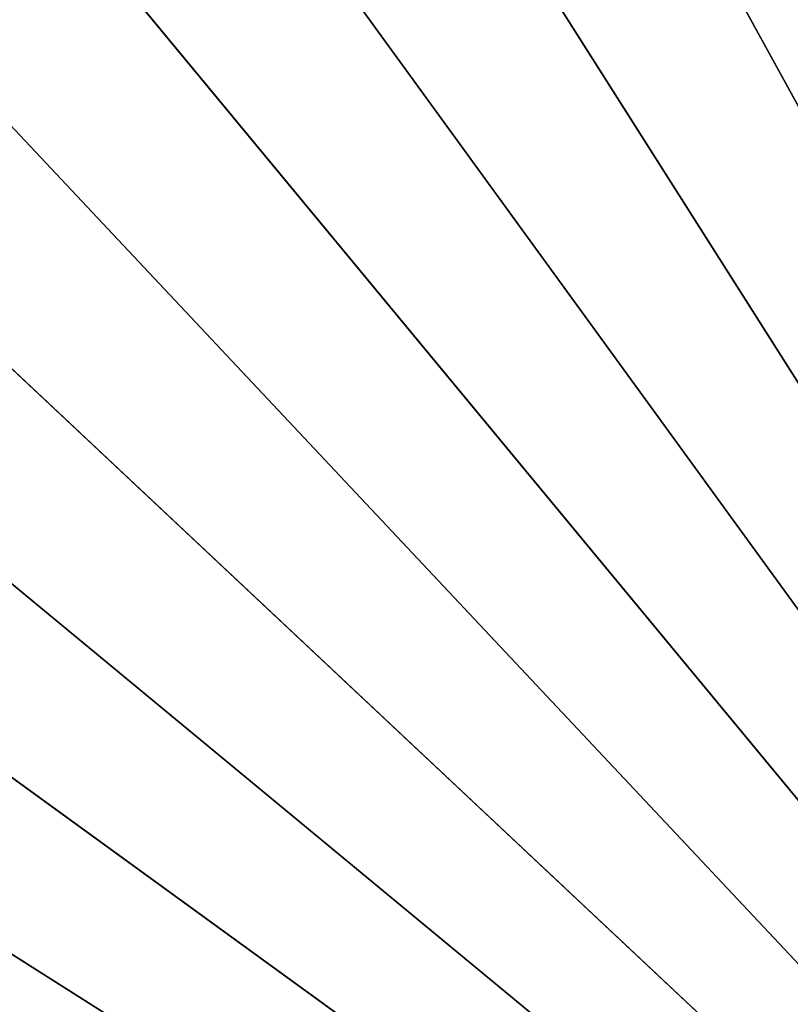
# Model space of a CAD drawing. Header units: millimetres. Extents: x -17.3 to 17.3, y -17.3 to 17.3.
# Tile 242 of 256: x -6.3 to -3.8, y 3.9 to 7.1. Entities that reach past the tile are written whole.
import ezdxf

# ---------------------------------------------------------------- set-up
doc = ezdxf.new("R2010")
doc.units = ezdxf.units.MM
doc.layers.get('0').update_dxf_attribs({"true_color": 0x5890e1})

msp = doc.modelspace()

# ---------------------------------------------------------------- meshes
at = {"color": 206, "true_color": 0x6c0888}
mesh = msp.add_polyface(dxfattribs=at)
corners = [(0, 16.6892, 33.4678), (0, 0, 33.4678), (-1.0479, 16.6563, 33.4678), (0, 0, 33.9833), (0, 16.2671, 33.8989), (-1.0214, 16.235, 33.8989), (-2.0917, 16.5576, 33.4678), (-2.0388, 16.1388, 33.8989), (-3.1272, 16.3936, 33.4678), (-3.0482, 15.979, 33.8989), (-4.1504, 16.1649, 33.4678), (-4.0455, 15.7561, 33.8989), (-5.1573, 15.8724, 33.4678), (-5.0268, 15.4709, 33.8989), (-6.1437, 15.5172, 33.4678), (-5.9883, 15.1248, 33.8989), (-7.1059, 15.1009, 33.4678), (-6.9262, 14.7189, 33.8989), (-8.0401, 14.6249, 33.4678), (-7.8367, 14.255, 33.8989), (-8.9425, 14.0912, 33.4678), (-8.7164, 13.7348, 33.8989), (-9.8097, 13.5019, 33.4678), (-9.5616, 13.1604, 33.8989), (-10.6381, 12.8593, 33.4678), (-10.3691, 12.534, 33.8989), (-11.4246, 12.1659, 33.4678), (-11.1356, 11.8582, 33.8989), (-11.4698, 12.2141, 33.4685), (-12.1659, 11.4246, 33.4678), (-11.8582, 11.1356, 33.8989), (-11.1979, 11.9245, 35.1652), (-11.9245, 11.1979, 35.1652), (-11.0823, 11.8015, 35.209), (-11.8015, 11.0823, 35.209), (-12.5891, 11.8219, 35.7037), (-12.8593, 10.6381, 33.4678), (-12.534, 10.3691, 33.8989), (-13.5019, 9.8097, 33.4678), (-13.1604, 9.5616, 33.8989), (-14.0912, 8.9425, 33.4678), (-13.7348, 8.7164, 33.8989), (-14.6249, 8.0401, 33.4678), (-14.255, 7.8367, 33.8989), (-15.1009, 7.1059, 33.4678), (-14.7189, 6.9262, 33.8989), (-15.5172, 6.1437, 33.4678), (-15.1248, 5.9883, 33.8989), (-15.8724, 5.1573, 33.4678), (-15.4709, 5.0268, 33.8989), (-16.1649, 4.1504, 33.4678), (-15.7561, 4.0455, 33.8989), (-16.3936, 3.1272, 33.4678), (-15.979, 3.0481, 33.8989), (-16.5576, 2.0917, 33.4678), (-16.1388, 2.0388, 33.8989), (-16.6563, 1.0479, 33.4678), (-16.235, 1.0214, 33.8989), (-16.6892, 0, 33.4678), (-16.2671, 0, 33.8989)]
mesh.append_faces([[corners[k] for k in face] for face in [(0, 1, 2), (2, 1, 6), (6, 1, 8), (8, 1, 10), (10, 1, 12), (12, 1, 14), (14, 1, 16), (16, 1, 18), (18, 1, 20), (20, 1, 22), (22, 1, 24), (24, 1, 26), (26, 1, 29), (27, 32, 30), (31, 34, 32), (33, 35, 34), (29, 1, 36), (36, 1, 38), (38, 1, 40), (40, 1, 42), (42, 1, 44), (44, 1, 46), (46, 1, 48), (48, 1, 50), (50, 1, 52), (52, 1, 54), (54, 1, 56), (56, 1, 58)]], dxfattribs={"vtx0": -1, "color": 206})
mesh.append_faces([[corners[k] for k in face] for face in [(3, 4, 5), (3, 5, 7), (3, 7, 9), (3, 9, 11), (3, 11, 13), (3, 13, 15), (3, 15, 17), (3, 17, 19), (3, 19, 21), (3, 21, 23), (3, 23, 25), (3, 25, 27), (28, 26, 29), (3, 27, 30), (27, 31, 32), (31, 33, 34), (3, 30, 37), (3, 37, 39), (3, 39, 41), (3, 41, 43), (3, 43, 45), (3, 45, 47), (3, 47, 49), (3, 49, 51), (3, 51, 53), (3, 53, 55), (3, 55, 57), (3, 57, 59)]], dxfattribs={"vtx2": -1, "color": 206})

doc.saveas('drawing.dxf')
